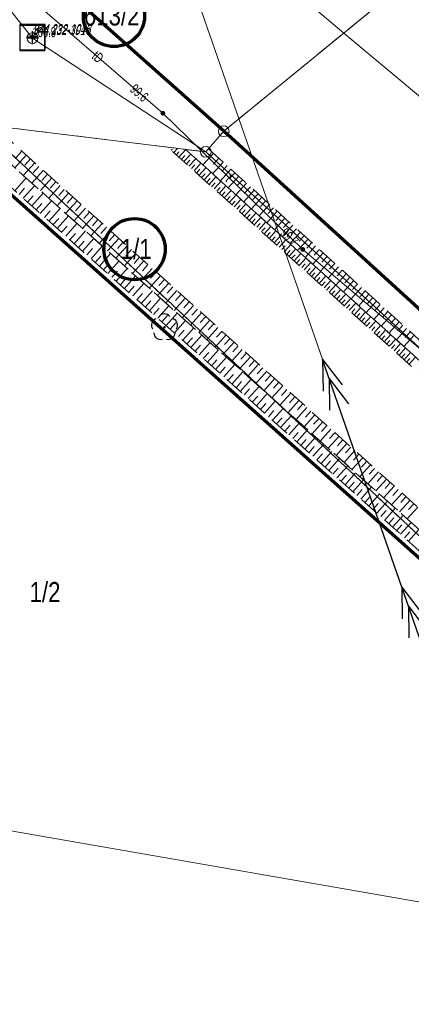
# Model space of a CAD drawing. Header units: inches. Extents: x 6497603 to 6502483, y 5925790 to 5934357.
# Tile 226 of 256: x 6500565 to 6500594, y 5927475 to 5927549. Entities that reach past the tile are written whole.
import ezdxf
from ezdxf.enums import TextEntityAlignment as Align

# ---------------------------------------------------------------- set-up
doc = ezdxf.new("R2010")
doc.units = ezdxf.units.IN
doc.header["$MEASUREMENT"] = 0
for name, pattern in [('1.5_0.75', [2.25, 1.5, -0.75]), ('219-1000', [0, 0]), ('egkk-1000', [3, 2.25, -0.75]), ('egug-1000', [1.5, 0.75, -0.75]), ('suep_sn_1000', [0, 0])]:
    doc.linetypes.add(name, pattern=pattern)
for name, color, linetype in [('000 Inne (niezydentyfikowane)', 7, 'Continuous'), ('202-punkt graniczny', 7, 'Continuous'), ('211-numer działki ewidencyjnej', 7, 'Continuous'), ('217-kontur klasyfikacyjny', 7, 'Continuous'), ('218-kontur użytku gruntowego', 7, 'Continuous'), ('219-działka ewidencyjna', 7, 'Continuous'), ('drzewo liściaste', 7, 'Continuous'), ('pikieta naturalna', 7, 'Continuous'), ('pikieta naturalna-Atr2', 7, 'Continuous'), ('przewód elektroenergetyczny średniego napięcia', 7, 'Continuous'), ('przewód telekomunikacyjny podziemny', 7, 'Continuous'), ('przewód telekomunikacyjny podziemny-Atr1', 7, 'Continuous'), ('rzędna', 7, 'Continuous'), ('rzędna-Atr2', 7, 'Continuous'), ('skarpa nieumocniona', 7, 'Continuous'), ('Szczegółowa osnowa geodezyjna pozioma', 7, 'Continuous'), ('Szczegółowa osnowa geodezyjna pozioma-Atr103', 7, 'Continuous')]:
    doc.layers.add(name, color=color, linetype=linetype)
doc.styles.get("Standard").update_dxf_attribs({"font": 'arial.ttf'})

# ---------------------------------------------------------------- blocks, each defined once
blk = doc.blocks.new('202')
at = {"color": 0, "linetype": 'Continuous', "lineweight": 0}
blk.add_circle((0, 0), 0.4, dxfattribs=at)
blk = doc.blocks.new('OSSP')
at = {"color": 0}
for p, q in [((-0.939, 0.938), (-0.939, -0.938)), ((-0.939, 0.938), (-0.939, -0.938)), ((0.936, 0.938), (-0.939, 0.938)), ((0.936, 0.938), (-0.939, 0.938)), ((0.936, -0.938), (0.936, 0.938)), ((0.936, -0.938), (0.936, 0.938)), ((0.45, 0), (-0.45, 0)), ((0.45, 0), (-0.45, 0)), ((0, -0.45), (0, 0.45)), ((0, -0.45), (0, 0.45)), ((-0.939, -0.938), (0.936, -0.938)), ((-0.939, -0.938), (0.936, -0.938))]:
    blk.add_line(p, q, dxfattribs=at)
blk = doc.blocks.new('PW01')
at = {"linetype": 'Continuous', "lineweight": 13}
h = blk.add_hatch(color=0, dxfattribs=at)
edge = h.paths.add_edge_path()
edge.add_arc((0, 0), 0.18, 0, 360)
blk = doc.blocks.new('OP021')
at = {"linetype": 'Continuous', "lineweight": 13}
h = blk.add_hatch(color=0, dxfattribs=at)
edge = h.paths.add_edge_path()
edge.add_arc((0, 0), 0.1, 0, 360)
at = {"color": 0, "linetype": 'Continuous', "lineweight": -3}
for centre, start, end in [((0, 0.5), 38.316, 141.684), ((-0.476, 0.154), 110.388, 213.756), ((0.476, 0.154), 326.244, 69.612), ((-0.294, -0.404), 182.272, 285.64), ((0.294, -0.404), 254.36, 357.728), ((0.294, -0.404), 254.36, 357.728)]:
    blk.add_arc(centre, 0.5, start, end, dxfattribs=at)
blk = doc.blocks.new('SUEP2')
at = {"color": 0, "linetype": 'Continuous'}
for p, q in [((7.54, 0), (5.29, 0.75)), ((9.04, 0), (6.79, 0.75)), ((25.54, 0), (23.29, 0.75)), ((27.04, 0), (24.79, 0.75)), ((0, 0), (9.04, 0)), ((7.54, 0), (5.29, -0.75)), ((9.04, 0), (6.79, -0.75)), ((9.04, 0), (27.04, 0)), ((25.54, 0), (23.29, -0.75)), ((27.04, 0), (24.79, -0.75))]:
    blk.add_line(p, q, dxfattribs=at)

msp = doc.modelspace()

# ---------------------------------------------------------------- linework, layer by layer
at = {"color": 6, "lineweight": 70}
for points in [[(6500494.826, 5927598.211), (6500560.74, 5927539.05), (6500612.603, 5927492.811), (6500630.68, 5927476.72), (6500667.62, 5927440.55), (6500677.534, 5927432.625), (6500706.59, 5927409.4), (6500721.72, 5927394.9), (6500753.28, 5927365.845), (6500790.226, 5927332.542), (6500822.361, 5927303.419), (6500863.27, 5927266.18), (6500897.263, 5927237.25), (6500912.951, 5927223.905), (6500930.854, 5927202.204), (6500937.14, 5927194.57), (6500953.68, 5927174.48)], [(6500952.04, 5927199.71), (6500933.25, 5927220.44), (6500906.62, 5927244.38), (6500879.567, 5927269.432), (6500862.55, 5927285.19), (6500844.927, 5927300.799), (6500833.95, 5927309.97), (6500796.4, 5927343.759), (6500782.53, 5927356.24), (6500741.24, 5927394.46), (6500708.509, 5927424.526), (6500654.77, 5927472.65), (6500629.93, 5927495.28), (6500599.508, 5927522.988), (6500580.25, 5927540.53), (6500550.42, 5927567.09)]]:
    msp.add_lwpolyline(points, dxfattribs=at)
at = {"color": 5, "lineweight": 70}
for centre in [(6500572.063, 5927549.139), (6500573.6, 5927531.723)]:
    msp.add_circle(centre, 2.284, dxfattribs=at)
at = {"layer": '000 Inne (niezydentyfikowane)', "color": 7, "linetype": 'Continuous', "lineweight": 18, "flags": 128}
for points in [[(6500565.2, 5927539.04), (6500564.77, 5927538.56)], [(6500576.15, 5927539.28), (6500576.19, 5927539.33)], [(6500576.34, 5927539.11), (6500576.42, 5927539.2)], [(6500576.53, 5927538.94), (6500576.81, 5927539.25)], [(6500576.72, 5927538.77), (6500576.91, 5927538.99)], [(6500576.91, 5927538.6), (6500577.42, 5927539.16)], [(6500579.48, 5927538.88), (6500578.69, 5927538.01)], [(6500565.52, 5927538.75), (6500564.66, 5927537.8)], [(6500566.15, 5927538.18), (6500565.3, 5927537.23)], [(6500565.84, 5927538.46), (6500565.41, 5927537.99)], [(6500577.09, 5927538.43), (6500577.35, 5927538.71)], [(6500577.28, 5927538.26), (6500577.79, 5927538.82)], [(6500577.47, 5927538.09), (6500577.73, 5927538.37)], [(6500577.66, 5927537.92), (6500578.17, 5927538.48)], [(6500578.04, 5927537.58), (6500578.55, 5927538.14)], [(6500580.2, 5927538.23), (6500579.41, 5927537.36)], [(6500579.88, 5927538.52), (6500579.49, 5927538.08)], [(6500566.79, 5927537.61), (6500565.93, 5927536.66)], [(6500566.47, 5927537.89), (6500566.04, 5927537.42)], [(6500577.85, 5927537.75), (6500578.1, 5927538.03)], [(6500578.23, 5927537.41), (6500578.48, 5927537.69)], [(6500578.41, 5927537.24), (6500578.92, 5927537.8)], [(6500578.79, 5927536.9), (6500579.3, 5927537.46)], [(6500580.79, 5927537.7), (6500580, 5927536.83)], [(6500580.5, 5927537.96), (6500580.1, 5927537.53)], [(6500581.08, 5927537.43), (6500580.69, 5927537)], [(6500564.66, 5927536.09), (6500565.51, 5927537.04)], [(6500567.42, 5927537.04), (6500566.57, 5927536.1)], [(6500567.1, 5927537.32), (6500566.68, 5927536.85)], [(6500567.73, 5927536.76), (6500567.31, 5927536.28)], [(6500578.6, 5927537.07), (6500578.86, 5927537.35)], [(6500578.98, 5927536.73), (6500579.23, 5927537.01)], [(6500579.17, 5927536.56), (6500579.67, 5927537.12)], [(6500579.35, 5927536.39), (6500579.61, 5927536.67)], [(6500579.54, 5927536.22), (6500580.05, 5927536.79)], [(6500581.37, 5927537.17), (6500580.58, 5927536.3)], [(6500581.95, 5927536.65), (6500581.16, 5927535.78)], [(6500581.66, 5927536.91), (6500581.26, 5927536.47)], [(6500564.98, 5927535.8), (6500565.4, 5927536.28)], [(6500565.29, 5927535.52), (6500566.15, 5927536.47)], [(6500565.93, 5927534.95), (6500566.78, 5927535.9)], [(6500568.05, 5927536.47), (6500567.2, 5927535.53)], [(6500568.68, 5927535.91), (6500567.83, 5927534.96)], [(6500568.36, 5927536.19), (6500567.94, 5927535.72)], [(6500579.73, 5927536.05), (6500579.98, 5927536.34)], [(6500579.92, 5927535.89), (6500580.42, 5927536.45)], [(6500580.1, 5927535.72), (6500580.36, 5927536)], [(6500580.29, 5927535.55), (6500580.8, 5927536.11)], [(6500582.52, 5927536.12), (6500581.74, 5927535.26)], [(6500582.24, 5927536.38), (6500581.84, 5927535.95)], [(6500565.61, 5927535.23), (6500566.04, 5927535.71)], [(6500566.56, 5927534.39), (6500567.41, 5927535.34)], [(6500569.31, 5927535.34), (6500568.46, 5927534.4)], [(6500568.99, 5927535.62), (6500568.57, 5927535.15)], [(6500580.48, 5927535.38), (6500580.73, 5927535.66)], [(6500580.66, 5927535.21), (6500581.17, 5927535.77)], [(6500580.85, 5927535.04), (6500581.1, 5927535.32)], [(6500581.04, 5927534.88), (6500581.54, 5927535.44)], [(6500583.1, 5927535.6), (6500582.32, 5927534.74)], [(6500582.81, 5927535.86), (6500582.42, 5927535.43)], [(6500583.39, 5927535.34), (6500583, 5927534.91)], [(6500566.25, 5927534.67), (6500566.67, 5927535.14)], [(6500566.88, 5927534.1), (6500567.3, 5927534.58)], [(6500567.2, 5927533.82), (6500568.04, 5927534.77)], [(6500569.93, 5927534.78), (6500569.09, 5927533.84)], [(6500569.62, 5927535.06), (6500569.2, 5927534.59)], [(6500570.25, 5927534.49), (6500569.82, 5927534.02)], [(6500581.22, 5927534.71), (6500581.48, 5927534.99)], [(6500581.41, 5927534.54), (6500581.91, 5927535.1)], [(6500581.6, 5927534.37), (6500581.85, 5927534.65)], [(6500581.78, 5927534.2), (6500582.29, 5927534.76)], [(6500582.15, 5927533.87), (6500582.66, 5927534.43)], [(6500583.68, 5927535.08), (6500582.89, 5927534.21)], [(6500584.25, 5927534.55), (6500583.47, 5927533.69)], [(6500583.96, 5927534.82), (6500583.57, 5927534.38)], [(6500567.51, 5927533.54), (6500567.94, 5927534.01)], [(6500567.83, 5927533.26), (6500568.68, 5927534.21)], [(6500570.56, 5927534.21), (6500569.72, 5927533.27)], [(6500570.87, 5927533.93), (6500570.45, 5927533.46)], [(6500581.97, 5927534.04), (6500582.22, 5927534.32)], [(6500582.34, 5927533.7), (6500582.59, 5927533.98)], [(6500582.53, 5927533.54), (6500583.03, 5927534.09)], [(6500582.9, 5927533.2), (6500583.4, 5927533.76)], [(6500584.82, 5927534.03), (6500584.04, 5927533.17)], [(6500584.54, 5927534.29), (6500584.15, 5927533.86)], [(6500585.11, 5927533.77), (6500584.72, 5927533.34)], [(6500568.15, 5927532.98), (6500568.57, 5927533.45)], [(6500568.46, 5927532.7), (6500569.3, 5927533.64)], [(6500569.09, 5927532.13), (6500569.93, 5927533.08)], [(6500571.18, 5927533.65), (6500570.34, 5927532.71)], [(6500571.81, 5927533.09), (6500570.97, 5927532.15)], [(6500571.5, 5927533.37), (6500571.08, 5927532.9)], [(6500582.71, 5927533.37), (6500582.96, 5927533.65)], [(6500583.08, 5927533.03), (6500583.34, 5927533.31)], [(6500583.27, 5927532.86), (6500583.77, 5927533.42)], [(6500583.46, 5927532.7), (6500583.71, 5927532.97)], [(6500583.64, 5927532.53), (6500584.14, 5927533.08)], [(6500585.4, 5927533.51), (6500584.62, 5927532.65)], [(6500585.97, 5927532.99), (6500585.19, 5927532.14)], [(6500585.68, 5927533.25), (6500585.29, 5927532.82)], [(6500568.78, 5927532.41), (6500569.2, 5927532.89)], [(6500569.41, 5927531.85), (6500569.83, 5927532.33)], [(6500569.72, 5927531.57), (6500570.56, 5927532.52)], [(6500572.43, 5927532.53), (6500571.59, 5927531.59)], [(6500572.12, 5927532.81), (6500571.7, 5927532.34)], [(6500572.74, 5927532.25), (6500572.32, 5927531.78)], [(6500583.83, 5927532.36), (6500584.08, 5927532.64)], [(6500584.02, 5927532.19), (6500584.52, 5927532.75)], [(6500584.2, 5927532.02), (6500584.45, 5927532.3)], [(6500584.39, 5927531.86), (6500584.89, 5927532.41)], [(6500586.54, 5927532.48), (6500585.76, 5927531.62)], [(6500586.26, 5927532.73), (6500585.87, 5927532.31)], [(6500586.83, 5927532.22), (6500586.44, 5927531.79)], [(6500570.03, 5927531.29), (6500570.45, 5927531.76)], [(6500570.35, 5927531.01), (6500571.19, 5927531.95)], [(6500573.05, 5927531.97), (6500572.21, 5927531.04)], [(6500573.36, 5927531.69), (6500572.94, 5927531.22)], [(6500584.58, 5927531.69), (6500584.83, 5927531.97)], [(6500584.76, 5927531.52), (6500585.26, 5927532.07)], [(6500584.95, 5927531.35), (6500585.2, 5927531.63)], [(6500585.14, 5927531.19), (6500585.63, 5927531.74)], [(6500587.11, 5927531.96), (6500586.34, 5927531.1)], [(6500587.4, 5927531.7), (6500587.01, 5927531.27)], [(6500570.66, 5927530.73), (6500571.08, 5927531.2)], [(6500570.98, 5927530.45), (6500571.81, 5927531.39)], [(6500571.6, 5927529.9), (6500572.44, 5927530.84)], [(6500573.67, 5927531.41), (6500572.84, 5927530.48)], [(6500574.29, 5927530.85), (6500573.46, 5927529.92)], [(6500573.98, 5927531.13), (6500573.57, 5927530.66)], [(6500585.32, 5927531.02), (6500585.57, 5927531.29)], [(6500585.51, 5927530.85), (6500586.01, 5927531.4)], [(6500585.69, 5927530.68), (6500585.94, 5927530.96)], [(6500585.88, 5927530.51), (6500586.38, 5927531.06)], [(6500587.68, 5927531.44), (6500586.91, 5927530.59)], [(6500588.25, 5927530.92), (6500587.48, 5927530.07)], [(6500587.97, 5927531.18), (6500587.58, 5927530.75)], [(6500571.29, 5927530.18), (6500571.71, 5927530.64)], [(6500571.91, 5927529.62), (6500572.33, 5927530.09)], [(6500572.23, 5927529.34), (6500573.06, 5927530.28)], [(6500574.91, 5927530.29), (6500574.08, 5927529.37)], [(6500574.6, 5927530.57), (6500574.18, 5927530.11)], [(6500575.22, 5927530.01), (6500574.8, 5927529.55)], [(6500586.07, 5927530.35), (6500586.32, 5927530.62)], [(6500586.25, 5927530.18), (6500586.75, 5927530.73)], [(6500586.44, 5927530.01), (6500586.69, 5927530.28)], [(6500586.63, 5927529.84), (6500587.12, 5927530.39)], [(6500587, 5927529.51), (6500587.49, 5927530.06)], [(6500588.82, 5927530.41), (6500588.05, 5927529.56)], [(6500588.54, 5927530.66), (6500588.15, 5927530.24)], [(6500589.1, 5927530.15), (6500588.72, 5927529.72)], [(6500572.54, 5927529.06), (6500572.96, 5927529.53)], [(6500572.85, 5927528.78), (6500573.68, 5927529.72)], [(6500575.53, 5927529.74), (6500574.7, 5927528.81)], [(6500575.84, 5927529.46), (6500575.42, 5927529)], [(6500586.81, 5927529.67), (6500587.06, 5927529.95)], [(6500587.19, 5927529.34), (6500587.43, 5927529.61)], [(6500587.37, 5927529.17), (6500587.87, 5927529.72)], [(6500587.56, 5927529), (6500587.81, 5927529.28)], [(6500587.75, 5927528.83), (6500588.24, 5927529.38)], [(6500589.39, 5927529.89), (6500588.62, 5927529.04)], [(6500589.96, 5927529.38), (6500589.18, 5927528.53)], [(6500589.67, 5927529.63), (6500589.29, 5927529.21)], [(6500573.16, 5927528.51), (6500573.58, 5927528.97)], [(6500573.47, 5927528.23), (6500574.3, 5927529.16)], [(6500574.09, 5927527.67), (6500574.93, 5927528.61)], [(6500576.15, 5927529.18), (6500575.31, 5927528.26)], [(6500576.76, 5927528.63), (6500575.93, 5927527.71)], [(6500576.45, 5927528.9), (6500576.04, 5927528.44)], [(6500587.93, 5927528.67), (6500588.18, 5927528.94)], [(6500588.12, 5927528.5), (6500588.61, 5927529.05)], [(6500588.3, 5927528.33), (6500588.55, 5927528.6)], [(6500588.49, 5927528.16), (6500588.98, 5927528.71)], [(6500590.52, 5927528.86), (6500589.75, 5927528.02)], [(6500590.24, 5927529.12), (6500589.85, 5927528.7)], [(6500590.8, 5927528.61), (6500590.42, 5927528.18)], [(6500573.78, 5927527.95), (6500574.2, 5927528.42)], [(6500574.4, 5927527.4), (6500574.82, 5927527.86)], [(6500574.71, 5927527.12), (6500575.54, 5927528.05)], [(6500577.37, 5927528.07), (6500576.55, 5927527.15)], [(6500577.07, 5927528.35), (6500576.65, 5927527.89)], [(6500588.68, 5927528), (6500588.92, 5927528.27)], [(6500588.86, 5927527.83), (6500589.36, 5927528.37)], [(6500589.05, 5927527.66), (6500589.3, 5927527.93)], [(6500589.24, 5927527.49), (6500589.73, 5927528.04)], [(6500591.09, 5927528.35), (6500590.32, 5927527.5)], [(6500591.65, 5927527.84), (6500590.88, 5927526.99)], [(6500591.37, 5927528.09), (6500590.99, 5927527.67)], [(6500575.02, 5927526.84), (6500575.44, 5927527.31)], [(6500575.33, 5927526.57), (6500576.16, 5927527.5)], [(6500577.99, 5927527.52), (6500577.16, 5927526.6)], [(6500577.68, 5927527.8), (6500577.27, 5927527.34)], [(6500578.29, 5927527.25), (6500577.88, 5927526.79)], [(6500589.42, 5927527.32), (6500589.67, 5927527.6)], [(6500589.61, 5927527.16), (6500590.1, 5927527.7)], [(6500589.8, 5927526.99), (6500590.04, 5927527.26)], [(6500589.98, 5927526.82), (6500590.47, 5927527.36)], [(6500592.22, 5927527.33), (6500591.45, 5927526.48)], [(6500591.93, 5927527.58), (6500591.55, 5927527.16)], [(6500592.5, 5927527.07), (6500592.11, 5927526.65)], [(6500575.64, 5927526.29), (6500576.06, 5927526.76)], [(6500575.95, 5927526.02), (6500576.78, 5927526.95)], [(6500576.57, 5927525.47), (6500577.4, 5927526.39)], [(6500578.6, 5927526.97), (6500577.77, 5927526.05)], [(6500579.21, 5927526.42), (6500578.39, 5927525.51)], [(6500578.91, 5927526.7), (6500578.49, 5927526.24)], [(6500590.17, 5927526.65), (6500590.41, 5927526.92)], [(6500590.36, 5927526.48), (6500590.84, 5927527.03)], [(6500590.54, 5927526.32), (6500590.79, 5927526.59)], [(6500590.73, 5927526.15), (6500591.22, 5927526.69)], [(6500591.1, 5927525.81), (6500591.59, 5927526.35)], [(6500592.78, 5927526.81), (6500592.01, 5927525.97)], [(6500593.06, 5927526.56), (6500592.68, 5927526.14)], [(6500576.26, 5927525.74), (6500576.67, 5927526.21)], [(6500576.88, 5927525.19), (6500577.29, 5927525.66)], [(6500577.19, 5927524.92), (6500578.01, 5927525.84)], [(6500579.82, 5927525.87), (6500579, 5927524.96)], [(6500579.52, 5927526.15), (6500579.1, 5927525.69)], [(6500580.13, 5927525.6), (6500579.71, 5927525.14)], [(6500590.91, 5927525.98), (6500591.16, 5927526.25)], [(6500591.29, 5927525.64), (6500591.53, 5927525.92)], [(6500591.47, 5927525.48), (6500591.96, 5927526.02)], [(6500591.85, 5927525.14), (6500592.33, 5927525.68)], [(6500593.34, 5927526.3), (6500592.58, 5927525.46)], [(6500593.9, 5927525.79), (6500593.14, 5927524.95)], [(6500593.62, 5927526.05), (6500593.24, 5927525.63)], [(6500577.49, 5927524.64), (6500577.91, 5927525.11)], [(6500577.8, 5927524.37), (6500578.62, 5927525.29)], [(6500580.43, 5927525.32), (6500579.61, 5927524.41)], [(6500580.73, 5927525.05), (6500580.32, 5927524.59)], [(6500591.66, 5927525.31), (6500591.9, 5927525.58)], [(6500592.03, 5927524.97), (6500592.28, 5927525.24)], [(6500592.22, 5927524.81), (6500592.71, 5927525.34)], [(6500592.41, 5927524.64), (6500592.65, 5927524.91)], [(6500592.59, 5927524.47), (6500593.08, 5927525.01)], [(6500594.46, 5927525.29), (6500593.7, 5927524.45)], [(6500594.18, 5927525.54), (6500593.8, 5927525.12)], [(6500578.11, 5927524.1), (6500578.52, 5927524.56)], [(6500578.42, 5927523.82), (6500579.24, 5927524.74)], [(6500579.03, 5927523.28), (6500579.85, 5927524.2)], [(6500581.04, 5927524.78), (6500580.22, 5927523.87)], [(6500581.64, 5927524.23), (6500580.83, 5927523.32)], [(6500581.34, 5927524.5), (6500580.93, 5927524.05)], [(6500592.78, 5927524.3), (6500593.02, 5927524.57)], [(6500592.97, 5927524.13), (6500593.45, 5927524.67)], [(6500593.15, 5927523.97), (6500593.39, 5927524.23)], [(6500593.34, 5927523.8), (6500593.82, 5927524.34)], [(6500578.72, 5927523.55), (6500579.13, 5927524.01)], [(6500579.34, 5927523), (6500579.75, 5927523.46)], [(6500579.64, 5927522.73), (6500580.46, 5927523.65)], [(6500582.25, 5927523.68), (6500581.43, 5927522.78)], [(6500581.95, 5927523.96), (6500581.54, 5927523.5)], [(6500582.55, 5927523.41), (6500582.14, 5927522.96)], [(6500593.53, 5927523.63), (6500593.77, 5927523.9)], [(6500593.71, 5927523.46), (6500594.19, 5927524)], [(6500593.9, 5927523.29), (6500594.14, 5927523.56)], [(6500594.08, 5927523.13), (6500594.57, 5927523.66)], [(6500579.95, 5927522.46), (6500580.36, 5927522.92)], [(6500580.25, 5927522.18), (6500581.07, 5927523.1)], [(6500582.85, 5927523.14), (6500582.04, 5927522.23)], [(6500583.16, 5927522.87), (6500582.75, 5927522.41)], [(6500580.56, 5927521.91), (6500580.97, 5927522.37)], [(6500580.86, 5927521.64), (6500581.68, 5927522.56)], [(6500581.47, 5927521.1), (6500582.29, 5927522.01)], [(6500583.46, 5927522.6), (6500582.64, 5927521.69)], [(6500584.06, 5927522.05), (6500583.25, 5927521.15)], [(6500583.76, 5927522.32), (6500583.35, 5927521.87)], [(6500581.17, 5927521.37), (6500581.57, 5927521.83)], [(6500581.78, 5927520.83), (6500582.18, 5927521.28)], [(6500582.08, 5927520.56), (6500582.89, 5927521.47)], [(6500584.66, 5927521.51), (6500583.85, 5927520.61)], [(6500584.36, 5927521.78), (6500583.96, 5927521.33)], [(6500584.96, 5927521.24), (6500584.56, 5927520.79)], [(6500582.38, 5927520.29), (6500582.79, 5927520.74)], [(6500582.69, 5927520.02), (6500583.5, 5927520.93)], [(6500585.26, 5927520.97), (6500584.45, 5927520.07)], [(6500585.56, 5927520.7), (6500585.16, 5927520.25)], [(6500582.99, 5927519.75), (6500583.4, 5927520.2)], [(6500583.29, 5927519.48), (6500584.1, 5927520.38)], [(6500583.9, 5927518.94), (6500584.71, 5927519.84)], [(6500585.86, 5927520.43), (6500585.05, 5927519.53)], [(6500586.46, 5927519.89), (6500585.65, 5927518.99)], [(6500586.16, 5927520.16), (6500585.76, 5927519.71)], [(6500583.6, 5927519.21), (6500584, 5927519.66)], [(6500584.2, 5927518.67), (6500584.6, 5927519.12)], [(6500584.5, 5927518.4), (6500585.31, 5927519.3)], [(6500587.06, 5927519.35), (6500586.25, 5927518.46)], [(6500586.76, 5927519.62), (6500586.36, 5927519.17)], [(6500587.36, 5927519.08), (6500586.95, 5927518.64)], [(6500584.8, 5927518.13), (6500585.21, 5927518.58)], [(6500585.1, 5927517.86), (6500585.91, 5927518.76)], [(6500587.65, 5927518.82), (6500586.85, 5927517.92)], [(6500588.25, 5927518.28), (6500587.45, 5927517.39)], [(6500587.95, 5927518.55), (6500587.55, 5927518.1)], [(6500585.41, 5927517.59), (6500585.81, 5927518.04)], [(6500585.71, 5927517.32), (6500586.51, 5927518.23)], [(6500586.01, 5927517.06), (6500586.41, 5927517.51)], [(6500586.31, 5927516.79), (6500587.11, 5927517.69)], [(6500588.84, 5927517.74), (6500588.04, 5927516.85)], [(6500588.55, 5927518.01), (6500588.15, 5927517.57)], [(6500586.61, 5927516.52), (6500587.01, 5927516.97)], [(6500586.91, 5927516.25), (6500587.71, 5927517.15)], [(6500589.44, 5927517.21), (6500588.64, 5927516.32)], [(6500589.14, 5927517.48), (6500588.74, 5927517.03)], [(6500589.73, 5927516.94), (6500589.33, 5927516.5)], [(6500587.21, 5927515.99), (6500587.61, 5927516.44)], [(6500587.51, 5927515.72), (6500588.31, 5927516.62)], [(6500588.1, 5927515.19), (6500588.9, 5927516.08)], [(6500590.03, 5927516.68), (6500589.23, 5927515.79)], [(6500590.62, 5927516.14), (6500589.82, 5927515.26)], [(6500590.33, 5927516.41), (6500589.93, 5927515.97)], [(6500587.81, 5927515.45), (6500588.21, 5927515.9)], [(6500588.4, 5927514.92), (6500588.8, 5927515.37)], [(6500588.7, 5927514.65), (6500589.5, 5927515.55)], [(6500591.21, 5927515.61), (6500590.41, 5927514.73)], [(6500590.92, 5927515.88), (6500590.52, 5927515.44)], [(6500591.51, 5927515.35), (6500591.11, 5927514.91)], [(6500589, 5927514.39), (6500589.4, 5927514.84)], [(6500589.3, 5927514.12), (6500590.09, 5927515.02)], [(6500591.8, 5927515.08), (6500591.01, 5927514.2)], [(6500592.09, 5927514.82), (6500591.7, 5927514.38)], [(6500589.59, 5927513.86), (6500589.99, 5927514.31)], [(6500589.89, 5927513.59), (6500590.69, 5927514.49)], [(6500590.49, 5927513.06), (6500591.28, 5927513.96)], [(6500592.39, 5927514.55), (6500591.59, 5927513.67)], [(6500592.98, 5927514.02), (6500592.18, 5927513.14)], [(6500592.68, 5927514.29), (6500592.29, 5927513.85)], [(6500590.19, 5927513.33), (6500590.59, 5927513.77)], [(6500590.78, 5927512.8), (6500591.18, 5927513.25)], [(6500591.08, 5927512.54), (6500591.87, 5927513.43)], [(6500593.56, 5927513.5), (6500592.77, 5927512.62)], [(6500593.27, 5927513.76), (6500592.87, 5927513.32)], [(6500593.85, 5927513.23), (6500593.46, 5927512.79)], [(6500591.37, 5927512.27), (6500591.77, 5927512.72)], [(6500591.67, 5927512.01), (6500592.46, 5927512.9)], [(6500592.26, 5927511.48), (6500593.05, 5927512.37)], [(6500594.15, 5927512.97), (6500593.36, 5927512.09)], [(6500594.73, 5927512.44), (6500593.94, 5927511.57)], [(6500594.44, 5927512.71), (6500594.04, 5927512.27)], [(6500591.97, 5927511.75), (6500592.36, 5927512.19)], [(6500592.56, 5927511.22), (6500592.95, 5927511.66)], [(6500592.85, 5927510.96), (6500593.64, 5927511.84)], [(6500593.14, 5927510.69), (6500593.54, 5927511.14)], [(6500593.44, 5927510.43), (6500594.23, 5927511.31)], [(6500593.73, 5927510.17), (6500594.13, 5927510.61)], [(6500594.03, 5927509.91), (6500594.81, 5927510.79)]]:
    msp.add_lwpolyline(points, dxfattribs=at)
at = {"layer": '217-kontur klasyfikacyjny', "color": 3, "linetype": 'egkk-1000', "lineweight": 18, "flags": 128}
for points in [[(6500644.7, 5927593.28), (6500580.25, 5927540.53)], [(6500550.42, 5927567.09), (6500580.25, 5927540.53)], [(6500630.68, 5927476.72), (6500562, 5927541.07)], [(6500580.25, 5927540.53), (6500599.51, 5927522.99)]]:
    msp.add_lwpolyline(points, dxfattribs=at)
at = {"layer": '218-kontur użytku gruntowego', "color": 3, "linetype": 'egug-1000', "lineweight": 18, "flags": 128}
for points in [[(6500644.7, 5927593.28), (6500580.25, 5927540.53)], [(6500550.42, 5927567.09), (6500580.25, 5927540.53)], [(6500630.68, 5927476.72), (6500562, 5927541.07)], [(6500578.91, 5927538.99), (6500562, 5927541.07)], [(6500580.25, 5927540.53), (6500578.91, 5927538.99)], [(6500580.25, 5927540.53), (6500599.51, 5927522.99)]]:
    msp.add_lwpolyline(points, dxfattribs=at)
at = {"layer": '219-działka ewidencyjna', "color": 3, "linetype": '219-1000', "lineweight": 18, "flags": 128}
for points in [[(6500644.7, 5927593.28), (6500580.25, 5927540.53)], [(6500565.98, 5927547.49), (6500550.42, 5927567.09)], [(6500580.25, 5927540.53), (6500550.42, 5927567.09)], [(6500578.91, 5927538.99), (6500565.98, 5927547.49)], [(6500630.68, 5927476.72), (6500562, 5927541.07)], [(6500578.91, 5927538.99), (6500562, 5927541.07)], [(6500580.25, 5927540.53), (6500578.91, 5927538.99)], [(6500654.77, 5927472.65), (6500580.25, 5927540.53)], [(6500630.68, 5927476.72), (6500560.74, 5927539.05)], [(6500650.34, 5927473.4), (6500578.91, 5927538.99)], [(6500630.68, 5927476.72), (6500533.49, 5927493.65)]]:
    msp.add_lwpolyline(points, dxfattribs=at)
at = {"layer": 'przewód elektroenergetyczny średniego napięcia', "color": 1, "linetype": 'suep_sn_1000', "lineweight": 18, "flags": 128}
msp.add_lwpolyline([(6500596.5, 5927497.93), (6500563.7, 5927592.42)], dxfattribs=at)
at = {"layer": 'przewód telekomunikacyjny podziemny', "color": 30, "linetype": 'Continuous', "lineweight": 18, "flags": 128}
for points in [[(6500566.52, 5927549.83), (6500575.71, 5927541.88)], [(6500589.21, 5927547.86), (6500587.27, 5927549.5)], [(6500589.21, 5927547.86), (6500595.38, 5927542.7), (6500620.7, 5927519.73), (6500647.78, 5927495.91), (6500676.79, 5927470.69), (6500723.62, 5927427.69), (6500736.76, 5927416.73), (6500782.76, 5927374.08), (6500822.32, 5927339.62), (6500852.3, 5927309.72), (6500890.73, 5927275.46), (6500903.68, 5927262.91), (6500907.83, 5927257.24), (6500929.05, 5927241.84), (6500960.76, 5927213.18)], [(6500575.71, 5927541.88), (6500586.15, 5927531.7), (6500598.37, 5927521.35), (6500608.89, 5927511.56), (6500620.35, 5927501.14), (6500626.97, 5927495.03), (6500639.54, 5927483.88), (6500643.25, 5927480.66), (6500635.81, 5927472.21), (6500646.24, 5927461.31), (6500655.9, 5927453.11), (6500659.73, 5927449.53), (6500669.1, 5927440.36), (6500673.6, 5927436.69), (6500679.12, 5927432.06), (6500686.73, 5927425.49), (6500695.83, 5927418.04), (6500700.61, 5927414.46), (6500713.85, 5927402.5), (6500718.65, 5927398.32), (6500724.97, 5927391.58)]]:
    msp.add_lwpolyline(points, dxfattribs=at)
at = {"layer": 'skarpa nieumocniona', "color": 7, "linetype": '1.5_0.75', "lineweight": 18, "flags": 128}
for points in [[(6500561.65, 5927540.5), (6500562, 5927541.07), (6500563.1, 5927540.93), (6500704.67, 5927413.43), (6500704.13, 5927412.85)], [(6500561.65, 5927540.5), (6500562, 5927541.07), (6500563.1, 5927540.93), (6500704.67, 5927413.43), (6500704.13, 5927412.85)], [(6500561.65, 5927540.5), (6500704.13, 5927412.85), (6500703.58, 5927412.26), (6500560.95, 5927539.39)], [(6500561.65, 5927540.5), (6500704.13, 5927412.85), (6500703.58, 5927412.26), (6500560.95, 5927539.39)], [(6500577.41, 5927539.17), (6500643.45, 5927479.48), (6500643.04, 5927479.04), (6500576.08, 5927539.34)], [(6500577.41, 5927539.17), (6500643.45, 5927479.48), (6500643.04, 5927479.04), (6500576.08, 5927539.34)], [(6500579.11, 5927539.22), (6500644.13, 5927480.21), (6500643.45, 5927479.48), (6500577.41, 5927539.17), (6500578.91, 5927538.99)], [(6500579.11, 5927539.22), (6500644.13, 5927480.21), (6500643.45, 5927479.48), (6500577.41, 5927539.17), (6500578.91, 5927538.99)]]:
    msp.add_lwpolyline(points, close=True, dxfattribs=at)

# ---------------------------------------------------------------- block references
at = {"layer": '202-punkt graniczny', "color": 7, "linetype": 'Continuous', "lineweight": 18}
for p in [(6500565.98, 5927547.49), (6500580.25, 5927540.53), (6500578.91, 5927538.99)]:
    msp.add_blockref('202', p, dxfattribs=at)
at = {"layer": 'drzewo liściaste', "color": 94, "linetype": 'Continuous', "lineweight": 18}
msp.add_blockref('OP021', (6500575.83, 5927525.89), dxfattribs=at)
at = {"layer": 'pikieta naturalna', "color": 7, "linetype": 'Continuous', "lineweight": 13}
msp.add_blockref('PW01', (6500565.99, 5927547.56), dxfattribs=at)
at = {"layer": 'przewód elektroenergetyczny średniego napięcia', "color": 1, "linetype": 'Continuous', "lineweight": 18, "rotation": 109.143}
msp.add_blockref('SUEP2', (6500596.5, 5927497.93), dxfattribs=at)
at = {"layer": 'rzędna', "color": 30, "linetype": 'Continuous', "lineweight": 18}
for p in [(6500575.71, 5927541.88), (6500586.15, 5927531.7)]:
    msp.add_blockref('PW01', p, dxfattribs=at)
at = {"layer": 'Szczegółowa osnowa geodezyjna pozioma', "color": 7, "linetype": 'Continuous', "lineweight": 13}
for p in [(6500565.98, 5927547.49), (6500565.99, 5927547.56)]:
    msp.add_blockref('OSSP', p, dxfattribs=at)

# ---------------------------------------------------------------- texts
at = {"layer": '211-numer działki ewidencyjnej', "color": 3, "linetype": 'Continuous', "lineweight": 18, "width": 0.79}
for s, p in [('613/2', (6500569.82, 5927548.43)), ('1/1', (6500572.57, 5927530.99)), ('1/2', (6500565.77, 5927505.36))]:
    msp.add_text(s, height=1.5, dxfattribs=at).set_placement(p)
at = {"layer": 'pikieta naturalna-Atr2', "color": 7, "width": 0.667}
msp.add_text('100.9', height=0.75, dxfattribs=at).set_placement((6500565.99, 5927547.56))
at = {"layer": 'przewód telekomunikacyjny podziemny-Atr1', "color": 30, "width": 0.667}
for s, rotation, p in [('tD', 319.941, (6500570.59, 5927546.31)), ('t', 315.722, (6500580.59, 5927537.12))]:
    msp.add_text(s, height=0.75, rotation=rotation, dxfattribs=at).set_placement(p, align=Align.MIDDLE_LEFT)
at = {"layer": 'rzędna-Atr2', "color": 30, "width": 0.667}
for s, rotation, p in [('99.6', 319.138, (6500573.44, 5927543.84)), ('99.7', 316.554, (6500584.67, 5927533.1))]:
    msp.add_text(s, height=0.75, rotation=rotation, dxfattribs=at).set_placement(p, align=Align.MIDDLE_LEFT)
at = {"layer": 'Szczegółowa osnowa geodezyjna pozioma-Atr103', "color": 7, "oblique": 15, "width": 0.667}
for s, p in [('344.232-3917', (6500565.98, 5927547.49)), ('344.232-1045', (6500565.99, 5927547.56))]:
    msp.add_text(s, height=0.75, dxfattribs=at).set_placement(p, align=Align.BOTTOM_LEFT)

doc.saveas('drawing.dxf')
